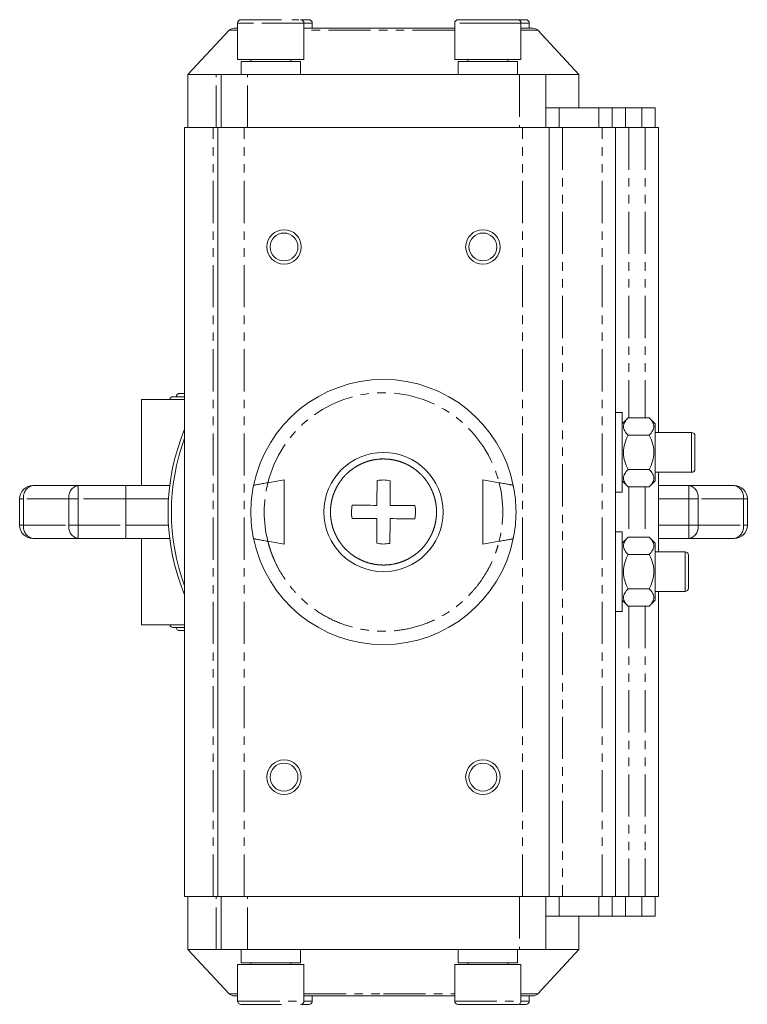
# Model space of a CAD drawing. Header units: millimetres. Extents: x 31 to 386, y -172 to 342.
# Tile 1 of 30: x 31 to 141, y -172 to -23. Entities that reach past the tile are written whole.
import ezdxf

# ---------------------------------------------------------------- set-up
doc = ezdxf.new("R2010")
doc.units = ezdxf.units.MM
doc.linetypes.add('PHANTOM', pattern=[12.7, 6.35, -1.27, 1.27, -1.27, 1.27, -1.27])

msp = doc.modelspace()

# ---------------------------------------------------------------- linework, layer by layer
at = {"color": 7, "linetype": 'Continuous', "lineweight": 15}
for p, q in [((73.03, -23.42), (71.94, -23.42)), ((62.52, -25.01), (56.28, -31.7)), ((63.78, -23.92), (63.78, -29.42)), ((73.78, -29.42), (73.78, -23.92)), ((75.04, -24.7), (75.04, -23.92)), ((96.53, -23.92), (96.53, -29.42)), ((106.53, -29.42), (106.53, -23.92)), ((107.78, -24.7), (107.78, -23.92)), ((115.28, -31.7), (109.05, -25.01)), ((63.78, -29.42), (65.92, -29.42)), ((64.3, -29.7), (64.3, -31.7)), ((64.3, -29.7), (73.26, -29.7)), ((65.78, -29.42), (65.78, -29.7)), ((65.92, -29.42), (73.78, -29.42)), ((71.78, -29.7), (71.78, -29.42)), ((73.26, -31.7), (73.26, -29.7)), ((96.53, -29.42), (103.65, -29.42)), ((97.05, -29.7), (97.05, -31.7)), ((97.05, -29.7), (106.01, -29.7)), ((98.53, -29.42), (98.53, -29.7)), ((103.65, -29.42), (106.53, -29.42)), ((104.53, -29.7), (104.53, -29.42)), ((106.01, -31.7), (106.01, -29.7)), ((56.28, -31.7), (56.28, -39.7)), ((60.56, -31.7), (56.28, -31.7)), ((60.56, -31.7), (61.28, -31.7)), ((65.28, -31.7), (61.28, -31.7)), ((61.28, -31.7), (61.28, -39.7)), ((65.28, -31.7), (106.28, -31.7)), ((110.28, -31.7), (106.28, -31.7)), ((110.28, -39.7), (110.28, -31.7)), ((110.28, -31.7), (115.28, -31.7)), ((115.28, -36.7), (115.28, -31.7)), ((110.28, -36.7), (112.28, -36.7)), ((112.28, -36.7), (118.28, -36.7)), ((120.28, -36.7), (118.28, -36.7)), ((120.28, -39.7), (120.28, -36.7)), ((120.28, -36.7), (122.28, -36.7)), ((122.28, -36.7), (124.78, -36.7)), ((126.78, -36.7), (124.78, -36.7)), ((126.78, -39.7), (126.78, -36.7)), ((55.78, -39.7), (55.78, -155.7)), ((60.07, -39.7), (55.78, -39.7)), ((60.78, -39.7), (60.07, -39.7)), ((60.78, -155.7), (60.78, -39.7)), ((64.78, -39.7), (60.78, -39.7)), ((106.78, -39.7), (64.78, -39.7)), ((110.78, -39.7), (106.78, -39.7)), ((110.78, -155.7), (110.78, -39.7)), ((112.78, -39.7), (110.78, -39.7)), ((118.78, -39.7), (112.78, -39.7)), ((120.78, -39.7), (118.78, -39.7)), ((120.78, -155.7), (120.78, -39.7)), ((122.78, -39.7), (120.78, -39.7)), ((125.28, -39.7), (122.78, -39.7)), ((127.28, -39.7), (125.28, -39.7)), ((127.28, -85.7), (127.28, -39.7)), ((55.78, -79.8), (55.03, -79.8)), ((49.28, -80.7), (49.28, -93.7)), ((55.78, -80.7), (49.28, -80.7)), ((55.78, -80.3), (54.03, -80.3)), ((121.78, -82.7), (120.78, -82.7)), ((121.78, -82.7), (121.78, -94.7)), ((122.68, -83.5), (121.78, -84.4)), ((122.68, -83.5), (125.89, -83.5)), ((126.78, -84.4), (125.89, -83.5)), ((126.78, -84.4), (126.78, -93)), ((122.68, -86.1), (125.89, -86.1)), ((132.28, -85.7), (126.78, -85.7)), ((122.68, -91.29), (125.89, -91.29)), ((126.78, -91.7), (132.28, -91.7)), ((127.28, -103.7), (127.28, -91.7)), ((70.78, -92.84), (68.34, -93.27)), ((70.78, -92.84), (70.78, -102.55)), ((100.78, -92.84), (100.78, -102.55)), ((100.78, -92.84), (103.23, -93.27)), ((121.78, -93), (122.68, -93.89)), ((125.89, -93.89), (126.78, -93)), ((32.89, -93.7), (39.72, -93.7)), ((39.72, -93.7), (46.89, -93.7)), ((46.89, -93.7), (53.53, -93.7)), ((120.78, -94.7), (121.78, -94.7)), ((125.89, -93.89), (122.68, -93.89)), ((127.28, -93.7), (131.85, -93.7)), ((131.85, -93.7), (138.68, -93.7)), ((30.89, -99.7), (30.89, -95.7)), ((140.68, -95.7), (140.68, -99.7)), ((121.78, -100.7), (120.78, -100.7)), ((121.78, -100.7), (121.78, -112.7)), ((39.72, -101.7), (32.89, -101.7)), ((46.89, -101.7), (39.72, -101.7)), ((53.53, -101.7), (46.89, -101.7)), ((49.28, -101.7), (49.28, -114.7)), ((70.78, -102.55), (68.34, -102.12)), ((103.23, -102.12), (100.78, -102.55)), ((122.68, -101.5), (121.78, -102.4)), ((122.68, -101.5), (125.89, -101.5)), ((126.78, -102.4), (125.89, -101.5)), ((126.78, -102.4), (126.78, -111)), ((131.85, -101.7), (127.28, -101.7)), ((138.68, -101.7), (131.85, -101.7)), ((131.28, -103.7), (126.78, -103.7)), ((122.68, -104.1), (125.89, -104.1)), ((122.68, -109.29), (125.89, -109.29)), ((126.78, -109.7), (131.28, -109.7)), ((127.28, -155.7), (127.28, -109.7)), ((121.78, -111), (122.68, -111.89)), ((125.89, -111.89), (126.78, -111)), ((120.78, -112.7), (121.78, -112.7)), ((125.89, -111.89), (122.68, -111.89)), ((55.78, -114.7), (49.28, -114.7)), ((55.78, -115.1), (54.03, -115.1)), ((55.03, -115.6), (55.78, -115.6)), ((60.07, -155.7), (55.78, -155.7)), ((56.28, -155.7), (56.28, -163.7)), ((60.78, -155.7), (60.07, -155.7)), ((64.78, -155.7), (60.78, -155.7)), ((61.28, -163.7), (61.28, -155.7)), ((106.78, -155.7), (64.78, -155.7)), ((110.78, -155.7), (106.78, -155.7)), ((110.28, -163.7), (110.28, -155.7)), ((112.78, -155.7), (110.78, -155.7)), ((118.78, -155.7), (112.78, -155.7)), ((120.78, -155.7), (118.78, -155.7)), ((120.28, -158.7), (120.28, -155.7)), ((122.78, -155.7), (120.78, -155.7)), ((125.28, -155.7), (122.78, -155.7)), ((127.28, -155.7), (125.28, -155.7)), ((126.78, -158.7), (126.78, -155.7)), ((112.28, -158.7), (110.28, -158.7)), ((112.28, -158.7), (118.28, -158.7)), ((115.28, -163.7), (115.28, -158.7)), ((118.28, -158.7), (120.28, -158.7)), ((122.28, -158.7), (120.28, -158.7)), ((122.28, -158.7), (124.78, -158.7)), ((124.78, -158.7), (126.78, -158.7)), ((56.28, -163.7), (62.52, -170.38)), ((56.28, -163.7), (60.56, -163.7)), ((61.28, -163.7), (60.56, -163.7)), ((61.28, -163.7), (65.28, -163.7)), ((64.3, -163.7), (64.3, -165.7)), ((65.28, -163.7), (106.28, -163.7)), ((73.26, -165.7), (73.26, -163.7)), ((97.05, -163.7), (97.05, -165.7)), ((106.01, -165.7), (106.01, -163.7)), ((106.28, -163.7), (110.28, -163.7)), ((109.05, -170.38), (115.28, -163.7)), ((115.28, -163.7), (110.28, -163.7)), ((63.78, -165.98), (63.78, -171.48)), ((73.78, -165.98), (63.78, -165.98)), ((64.3, -165.7), (73.26, -165.7)), ((65.78, -165.7), (65.78, -165.98)), ((71.78, -165.98), (71.78, -165.7)), ((73.78, -171.48), (73.78, -165.98)), ((96.53, -165.98), (96.53, -171.48)), ((106.53, -165.98), (96.53, -165.98)), ((97.05, -165.7), (106.01, -165.7)), ((98.53, -165.7), (98.53, -165.98)), ((104.53, -165.98), (104.53, -165.7)), ((106.53, -171.48), (106.53, -165.98)), ((75.04, -171.48), (75.04, -170.7)), ((107.78, -171.48), (107.78, -170.7)), ((98.29, -171.98), (98.3, -171.98))]:
    msp.add_line(p, q, dxfattribs=at)
at = {"color": 8, "linetype": 'PHANTOM', "lineweight": 0}
for p, q in [((63.78, -25.01), (62.52, -25.01)), ((65.92, -23.92), (63.78, -23.92)), ((73.78, -23.92), (65.92, -23.92)), ((75.04, -23.92), (73.78, -23.92)), ((96.53, -25.01), (73.78, -25.01)), ((103.65, -23.92), (96.53, -23.92)), ((106.53, -23.92), (103.65, -23.92)), ((107.78, -23.92), (106.53, -23.92)), ((109.05, -25.01), (106.53, -25.01)), ((60.56, -39.7), (60.56, -31.7)), ((65.28, -39.7), (65.28, -31.7)), ((106.28, -31.7), (106.28, -39.7)), ((112.28, -36.7), (112.28, -39.7)), ((118.28, -36.7), (118.28, -39.7)), ((122.28, -36.7), (122.28, -39.7)), ((124.78, -36.7), (124.78, -39.7)), ((60.07, -155.7), (60.07, -39.7)), ((64.78, -155.7), (64.78, -39.7)), ((106.78, -155.7), (106.78, -39.7)), ((112.78, -39.7), (112.78, -155.7)), ((118.78, -155.7), (118.78, -39.7)), ((122.78, -39.7), (122.78, -83.5)), ((125.28, -39.7), (125.28, -83.5)), ((132.28, -88.67), (132.28, -85.7)), ((132.28, -91.7), (132.28, -88.67)), ((39.72, -93.7), (39.72, -95.7)), ((46.89, -93.7), (46.89, -95.7)), ((122.78, -93.89), (122.78, -101.5)), ((125.28, -93.89), (125.28, -101.5)), ((131.85, -93.7), (131.85, -95.7)), ((30.89, -95.7), (31.48, -95.7)), ((31.48, -95.7), (31.48, -99.7)), ((38.31, -95.7), (31.48, -95.7)), ((38.31, -99.7), (38.31, -95.7)), ((38.31, -95.7), (39.72, -95.7)), ((39.72, -95.7), (39.72, -99.7)), ((46.89, -95.7), (39.72, -95.7)), ((53.35, -95.7), (46.89, -95.7)), ((46.89, -99.7), (46.89, -95.7)), ((131.85, -95.7), (127.28, -95.7)), ((133.26, -95.7), (131.85, -95.7)), ((131.85, -99.7), (131.85, -95.7)), ((133.26, -95.7), (133.26, -99.7)), ((140.09, -95.7), (133.26, -95.7)), ((140.09, -99.7), (140.09, -95.7)), ((140.09, -95.7), (140.68, -95.7)), ((30.89, -99.7), (31.48, -99.7)), ((31.48, -99.7), (38.31, -99.7)), ((38.31, -99.7), (39.72, -99.7)), ((39.72, -99.7), (46.89, -99.7)), ((39.72, -101.7), (39.72, -99.7)), ((46.89, -99.7), (53.35, -99.7)), ((46.89, -101.7), (46.89, -99.7)), ((127.28, -99.7), (131.85, -99.7)), ((131.85, -99.7), (133.26, -99.7)), ((131.85, -101.7), (131.85, -99.7)), ((133.26, -99.7), (140.09, -99.7)), ((140.09, -99.7), (140.68, -99.7)), ((131.28, -103.71), (131.28, -103.7)), ((131.28, -109.7), (131.28, -103.71)), ((122.78, -111.89), (122.78, -155.7)), ((125.28, -111.89), (125.28, -155.7)), ((60.56, -163.7), (60.56, -155.7)), ((65.28, -163.7), (65.28, -155.7)), ((106.28, -155.7), (106.28, -163.7)), ((112.28, -155.7), (112.28, -158.7)), ((118.28, -158.7), (118.28, -155.7)), ((122.28, -155.7), (122.28, -158.7)), ((124.78, -158.7), (124.78, -155.7)), ((62.52, -170.38), (63.78, -170.38)), ((73.78, -170.38), (85.78, -170.38)), ((85.78, -170.38), (96.53, -170.38)), ((106.53, -170.38), (109.05, -170.38)), ((63.78, -171.48), (73.78, -171.48)), ((73.78, -171.48), (75.04, -171.48)), ((96.53, -171.48), (106.53, -171.48)), ((106.53, -171.48), (107.78, -171.48))]:
    msp.add_line(p, q, dxfattribs=at)
at = {"color": 7, "linetype": 'Continuous', "lineweight": 15, "flags": 128}
for points in [[(81.07, -96.67), (81.51, -96.67), (81.97, -96.67), (82.43, -96.68), (82.89, -96.68), (83.36, -96.68), (83.83, -96.68), (84.31, -96.69), (84.79, -96.69)], [(86.79, -96.7), (87.27, -96.7), (87.75, -96.71), (88.22, -96.71), (88.69, -96.71), (89.16, -96.72), (89.62, -96.72), (90.07, -96.72), (90.52, -96.72)], [(84.78, -98.69), (84.3, -98.69), (83.82, -98.68), (83.35, -98.68), (82.88, -98.68), (82.41, -98.68), (81.95, -98.67), (81.5, -98.67), (81.05, -98.67)], [(90.5, -98.72), (90.06, -98.72), (89.6, -98.72), (89.14, -98.72), (88.68, -98.71), (88.21, -98.71), (87.74, -98.71), (87.26, -98.7), (86.78, -98.7)]]:
    msp.add_lwpolyline(points, dxfattribs=at)
at = {"color": 7, "linetype": 'Continuous', "lineweight": 15}
for centre, radius in [((70.78, -57.7), 2.6), ((70.78, -57.7), 2.1), ((100.78, -57.7), 2.6), ((100.78, -57.7), 2.1), ((85.78, -97.7), 9), ((70.78, -137.7), 2.6), ((100.78, -137.7), 2.6), ((70.78, -137.7), 2.1), ((100.78, -137.7), 2.1)]:
    msp.add_circle(centre, radius, dxfattribs=at)
for centre, radius, start, end in [((64.28, -23.92), 0.5, 90, 180), ((73.28, -23.92), 0.5, 0, 90), ((74.54, -23.92), 0.5, 0, 90), ((97.03, -23.92), 0.5, 90, 180), ((106.03, -23.92), 0.5, 0, 90), ((107.28, -23.92), 0.5, 0, 90), ((63.25, -25.7), 1, 90, 137), ((108.32, -25.7), 1, 43, 90), ((85.78, -97.7), 20, 11.5632, 168.4368), ((55.03, -80.3), 0.5, 90, 180), ((54.03, -80.8), 0.5, 90, 168.463), ((85.78, -97.7), 32.5, 157.3801, 202.6199), ((132.28, -86.2), 0.5, 0, 90), ((85.78, -97.7), 32, 159.6359, 200.3641), ((132.28, -91.2), 0.5, 270, 360), ((32.89, -95.7), 2, 90, 180), ((85.78, -97.7), 20, 168.4368, 191.5632), ((85.78, -97.7), 20, 348.4368, 11.5632), ((138.68, -95.7), 2, 0, 90), ((32.89, -99.7), 2, 180, 270), ((138.68, -99.7), 2, 270, 0), ((85.78, -97.7), 20, 191.5632, 348.4368), ((131.28, -104.2), 0.5, 0, 90), ((131.28, -109.2), 0.5, 270, 0), ((54.03, -114.6), 0.5, 191.537, 270), ((55.03, -115.1), 0.5, 180, 270), ((63.25, -169.7), 1, 223, 270), ((108.32, -169.7), 1, 270, 317), ((64.28, -171.48), 0.5, 180, 270), ((73.28, -171.48), 0.5, 270, 0), ((74.54, -171.48), 0.5, 270, 0), ((97.03, -171.48), 0.5, 180, 270), ((106.03, -171.48), 0.5, 270, 0), ((107.28, -171.48), 0.5, 270, 0)]:
    msp.add_arc(centre, radius, start, end, dxfattribs=at)
at = {"color": 8, "linetype": 'PHANTOM', "lineweight": 0}
for centre, start, end in [((33.25, -95.45), 101.4219, 188.0493), ((40.08, -95.45), 101.4219, 188.0493), ((131.49, -95.45), 351.9507, 78.5781), ((138.32, -95.45), 351.9507, 78.5781), ((33.25, -99.95), 171.9507, 258.5781), ((40.08, -99.95), 171.9507, 258.5781), ((131.49, -99.95), 281.4219, 8.0493), ((138.32, -99.95), 281.4219, 8.0493)]:
    msp.add_arc(centre, 1.79, start, end, dxfattribs=at)
at = {"color": 7, "linetype": 'Continuous', "lineweight": 15}
for points, knots in [([(66.21, -23.42), (65.78, -23.42), (65.12, -23.42), (64.58, -23.42), (64.32, -23.42), (64.31, -23.42), (64.3, -23.42)], [0, 0, 0, 0, 0.391321, 0.601977, 0.817102, 1, 1, 1, 1]), ([(65.96, -23.42), (65.96, -23.42), (65.63, -23.42), (65.52, -23.42), (65.55, -23.42), (65.56, -23.42)], [0, 0, 0, 0, 0.001892, 0.862109, 1, 1, 1, 1]), ([(70.42, -23.42), (70.35, -23.42), (70.21, -23.42), (70, -23.42), (69.79, -23.42), (69.57, -23.42), (69.35, -23.42), (69.13, -23.42), (68.91, -23.42), (68.69, -23.42), (68.47, -23.42), (68.25, -23.42), (68.03, -23.42), (67.81, -23.42), (67.6, -23.42), (67.39, -23.42), (67.18, -23.42), (66.98, -23.42), (66.78, -23.42), (66.58, -23.42), (66.39, -23.42), (66.27, -23.42), (66.21, -23.42)], [0, 0, 0, 0, 0.050001, 0.100003, 0.150004, 0.200005, 0.250006, 0.300007, 0.350008, 0.400008, 0.450009, 0.500009, 0.550009, 0.600009, 0.650008, 0.700008, 0.750007, 0.800006, 0.850005, 0.900004, 0.950002, 1, 1, 1, 1]), ([(74.52, -23.42), (74.52, -23.42), (74.51, -23.42), (74.29, -23.42), (73.96, -23.42), (73.64, -23.42), (73.53, -23.42)], [0, 0, 0, 0, 0.209775, 0.514843, 0.819915, 1, 1, 1, 1]), ([(103.44, -23.42), (102.9, -23.42), (102.07, -23.42), (100.89, -23.42), (99.99, -23.42), (99.15, -23.42), (98.21, -23.42), (97.38, -23.42), (97.01, -23.42), (97.05, -23.42), (97.05, -23.42)], [0, 0, 0, 0, 0.187391, 0.288268, 0.391284, 0.494301, 0.595177, 0.782568, 0.969962, 1, 1, 1, 1]), ([(106.01, -23.42), (106.01, -23.42), (106.01, -23.42), (105.79, -23.42), (105.39, -23.42), (104.68, -23.42), (103.93, -23.42), (103.44, -23.42)], [0, 0, 0, 0, 0.125346, 0.307631, 0.489918, 0.668415, 1, 1, 1, 1]), ([(107.28, -23.42), (107.25, -23.42), (107.16, -23.42), (106.82, -23.42), (106.33, -23.42), (106.26, -23.42)], [0, 0, 0, 0, 0.313874, 0.896945, 1, 1, 1, 1]), ([(63.78, -24.7), (63.64, -24.7), (63.31, -24.7), (63.27, -24.7), (63.25, -24.7)], [0, 0, 0, 0, 0.4231799, 1, 1, 1, 1]), ([(85.78, -24.7), (84.87, -24.7), (83.01, -24.7), (80.22, -24.7), (77.67, -24.7), (75.51, -24.7), (74.32, -24.7), (73.78, -24.7)], [0, 0, 0, 0, 0.217026, 0.440743, 0.670791, 0.8506, 1, 1, 1, 1]), ([(96.53, -24.7), (96.41, -24.7), (95.63, -24.7), (93.89, -24.7), (91.35, -24.7), (88.56, -24.7), (86.7, -24.7), (85.78, -24.7)], [0, 0, 0, 0, 0.039377, 0.242481, 0.50223, 0.754894, 1, 1, 1, 1]), ([(108.32, -24.7), (108.29, -24.7), (108.23, -24.7), (107.67, -24.7), (107.08, -24.7), (106.6, -24.7), (106.53, -24.7)], [0, 0, 0, 0, 0.305564, 0.620632, 0.944571, 1, 1, 1, 1]), ([(122.68, -86.1), (122.48, -85.89), (122.31, -85.69), (122.12, -85.36), (122.07, -85.26), (122, -85.03), (121.99, -84.92), (121.98, -84.58), (122.05, -84.35), (122.3, -83.91), (122.48, -83.7), (122.68, -83.5)], [0, 0, 0, 0, 0.25, 0.25, 0.375, 0.375, 0.5, 0.5, 0.75, 0.75, 1, 1, 1, 1]), ([(125.89, -83.5), (126.09, -83.7), (126.26, -83.91), (126.45, -84.23), (126.5, -84.34), (126.57, -84.57), (126.58, -84.68), (126.59, -85.02), (126.52, -85.24), (126.27, -85.68), (126.09, -85.89), (125.89, -86.1)], [0, 0, 0, 0, 0.25, 0.25, 0.375, 0.375, 0.5, 0.5, 0.75, 0.75, 1, 1, 1, 1]), ([(122.68, -91.29), (122.48, -90.89), (122.31, -90.47), (122.12, -89.83), (122.07, -89.61), (122, -89.16), (121.99, -88.93), (121.98, -88.25), (122.05, -87.81), (122.3, -86.93), (122.48, -86.51), (122.68, -86.1)], [0, 0, 0, 0, 0.25, 0.25, 0.375, 0.375, 0.5, 0.5, 0.75, 0.75, 1, 1, 1, 1]), ([(125.89, -86.1), (126.09, -86.5), (126.26, -86.92), (126.45, -87.56), (126.5, -87.78), (126.57, -88.23), (126.58, -88.46), (126.59, -89.14), (126.52, -89.59), (126.27, -90.46), (126.09, -90.89), (125.89, -91.29)], [0, 0, 0, 0, 0.25, 0.25, 0.375, 0.375, 0.5, 0.5, 0.75, 0.75, 1, 1, 1, 1]), ([(132.78, -88.68), (132.78, -88.36), (132.78, -87.88), (132.78, -87.3), (132.78, -86.9), (132.78, -86.58), (132.78, -86.28), (132.78, -86.23), (132.78, -86.2)], [0, 0, 0, 0, 0.240674, 0.37169, 0.50257, 0.633585, 0.764466, 1, 1, 1, 1]), ([(132.78, -88.68), (132.78, -88.73), (132.78, -88.83), (132.78, -88.99), (132.78, -89.14), (132.78, -89.3), (132.78, -89.45), (132.78, -89.71), (132.78, -90.06), (132.78, -90.46), (132.78, -90.79), (132.78, -91), (132.78, -91.12), (132.78, -91.18), (132.78, -91.19), (132.78, -91.2)], [0, 0, 0, 0, 0.040318, 0.08031, 0.120134, 0.15995, 0.199919, 0.240198, 0.370059, 0.500057, 0.629918, 0.759916, 0.840098, 0.919699, 1, 1, 1, 1]), ([(85.3, -89.69), (86.36, -89.7), (86.88, -89.75), (87.64, -89.91), (87.9, -89.98), (88.4, -90.13), (88.65, -90.22), (89.37, -90.53), (89.83, -90.77), (90.7, -91.36), (91.11, -91.7), (91.84, -92.44), (92.17, -92.85), (92.61, -93.51), (92.74, -93.73), (92.98, -94.2), (93.2, -94.67), (93.38, -95.16), (93.53, -95.66), (93.59, -95.92), (93.74, -96.7), (93.79, -97.21), (93.78, -98), (93.77, -98.26), (93.72, -98.78), (93.67, -99.04), (93.52, -99.81), (93.36, -100.31), (93.06, -101.03), (92.94, -101.27), (92.69, -101.74), (92.56, -101.96), (92.12, -102.61), (91.79, -103.01), (91.04, -103.75), (90.63, -104.08), (89.98, -104.51), (89.75, -104.65), (89.29, -104.89), (89.05, -105), (88.32, -105.3), (87.82, -105.45), (86.8, -105.65), (86.27, -105.7), (85.21, -105.69), (84.69, -105.64), (83.93, -105.48), (83.67, -105.42), (83.17, -105.26), (82.92, -105.17), (82.2, -104.86), (81.74, -104.62), (80.87, -104.03), (80.46, -103.69), (79.73, -102.95), (79.4, -102.54), (78.96, -101.89), (78.83, -101.66), (78.59, -101.19), (78.37, -100.72), (78.19, -100.23), (78.04, -99.73), (77.98, -99.47), (77.83, -98.7), (77.78, -98.18), (77.79, -97.39), (77.8, -97.13), (77.85, -96.61), (77.9, -96.35), (78.05, -95.58), (78.21, -95.08), (78.51, -94.36), (78.63, -94.12), (78.88, -93.66), (79.01, -93.43), (79.45, -92.78), (79.78, -92.38), (80.53, -91.64), (80.94, -91.31), (81.59, -90.88), (81.82, -90.75), (82.28, -90.5), (82.52, -90.39), (83.25, -90.09), (83.75, -89.94), (84.77, -89.74), (85.3, -89.69), (86.36, -89.7)], [-0.03125, -0.03125, 0, 0, 0.03125, 0.03125, 0.046875, 0.046875, 0.0625, 0.0625, 0.09375, 0.09375, 0.125, 0.125, 0.15625, 0.15625, 0.171875, 0.171875, 0.1875, 0.203125, 0.203125, 0.21875, 0.21875, 0.25, 0.25, 0.265625, 0.265625, 0.28125, 0.28125, 0.3125, 0.3125, 0.328125, 0.328125, 0.34375, 0.34375, 0.375, 0.375, 0.40625, 0.40625, 0.421875, 0.421875, 0.4375, 0.4375, 0.46875, 0.46875, 0.5, 0.5, 0.53125, 0.53125, 0.546875, 0.546875, 0.5625, 0.5625, 0.59375, 0.59375, 0.625, 0.625, 0.65625, 0.65625, 0.671875, 0.671875, 0.6875, 0.703125, 0.703125, 0.71875, 0.71875, 0.75, 0.75, 0.765625, 0.765625, 0.78125, 0.78125, 0.8125, 0.8125, 0.828125, 0.828125, 0.84375, 0.84375, 0.875, 0.875, 0.90625, 0.90625, 0.921875, 0.921875, 0.9375, 0.9375, 0.96875, 0.96875, 1, 1, 1.03125, 1.03125]), ([(122.68, -93.89), (122.48, -93.69), (122.31, -93.48), (122.12, -93.16), (122.07, -93.05), (122, -92.83), (121.99, -92.71), (121.98, -92.37), (122.05, -92.15), (122.3, -91.71), (122.48, -91.5), (122.68, -91.29)], [0, 0, 0, 0, 0.25, 0.25, 0.375, 0.375, 0.5, 0.5, 0.75, 0.75, 1, 1, 1, 1]), ([(125.89, -91.29), (126.09, -91.5), (126.26, -91.7), (126.45, -92.03), (126.5, -92.14), (126.57, -92.36), (126.58, -92.47), (126.59, -92.81), (126.52, -93.04), (126.27, -93.48), (126.09, -93.69), (125.89, -93.89)], [0, 0, 0, 0, 0.25, 0.25, 0.375, 0.375, 0.5, 0.5, 0.75, 0.75, 1, 1, 1, 1]), ([(68.34, -93.27), (68.06, -93.32), (67.8, -93.37), (67.42, -93.44), (67.3, -93.46), (67.06, -93.5), (66.95, -93.52), (66.75, -93.56), (66.66, -93.58), (66.5, -93.61), (66.43, -93.63), (66.31, -93.65), (66.27, -93.66), (66.21, -93.68), (66.19, -93.68), (66.19, -93.69)], [0, 0, 0, 0, 0.25, 0.25, 0.375, 0.375, 0.5, 0.5, 0.625, 0.625, 0.75, 0.75, 0.875, 0.875, 1, 1, 1, 1]), ([(68.34, -93.27), (68.06, -93.32), (67.8, -93.37), (67.42, -93.44), (67.3, -93.46), (67.06, -93.5), (66.95, -93.52), (66.75, -93.56), (66.66, -93.58), (66.5, -93.61), (66.43, -93.63), (66.31, -93.65), (66.27, -93.66), (66.21, -93.68), (66.19, -93.68), (66.19, -93.69)], [0, 0, 0, 0, 0.25, 0.25, 0.375, 0.375, 0.5, 0.5, 0.625, 0.625, 0.75, 0.75, 0.875, 0.875, 1, 1, 1, 1]), ([(105.38, -93.69), (105.38, -93.68), (105.36, -93.68), (105.3, -93.66), (105.26, -93.65), (105.09, -93.62), (104.92, -93.58), (104.62, -93.53), (104.51, -93.5), (104.27, -93.46), (104.15, -93.44), (103.9, -93.39), (103.77, -93.37), (103.5, -93.32), (103.37, -93.3), (103.23, -93.27)], [0, 0, 0, 0, 0.125, 0.125, 0.25, 0.25, 0.5, 0.5, 0.625, 0.625, 0.75, 0.75, 0.875, 0.875, 1, 1, 1, 1]), ([(103.23, -93.27), (103.51, -93.32), (103.77, -93.37), (104.15, -93.44), (104.27, -93.46), (104.51, -93.5), (104.62, -93.52), (104.82, -93.56), (104.91, -93.58), (105.07, -93.61), (105.14, -93.63), (105.26, -93.65), (105.3, -93.66), (105.36, -93.68), (105.38, -93.68), (105.38, -93.69)], [0, 0, 0, 0, 0.25, 0.25, 0.375, 0.375, 0.5, 0.5, 0.625, 0.625, 0.75, 0.75, 0.875, 0.875, 1, 1, 1, 1]), ([(81.05, -98.67), (80.99, -98.34), (80.95, -98), (80.96, -97.34), (80.99, -97), (81.07, -96.67)], [0, 0, 0, 0, 0.5, 0.5, 1, 1, 1, 1]), ([(90.52, -96.72), (90.58, -97.05), (90.62, -97.39), (90.61, -98.05), (90.58, -98.39), (90.5, -98.72)], [0, 0, 0, 0, 0.5, 0.5, 1, 1, 1, 1]), ([(68.34, -102.12), (68.06, -102.07), (67.8, -102.02), (67.42, -101.95), (67.3, -101.93), (67.06, -101.89), (66.95, -101.87), (66.75, -101.83), (66.66, -101.81), (66.5, -101.78), (66.43, -101.76), (66.31, -101.74), (66.27, -101.73), (66.21, -101.71), (66.19, -101.71), (66.19, -101.7)], [0, 0, 0, 0, 0.25, 0.25, 0.375, 0.375, 0.5, 0.5, 0.625, 0.625, 0.75, 0.75, 0.875, 0.875, 1, 1, 1, 1]), ([(66.19, -101.7), (66.19, -101.71), (66.21, -101.71), (66.27, -101.73), (66.31, -101.74), (66.48, -101.77), (66.65, -101.81), (66.95, -101.87), (67.06, -101.89), (67.29, -101.93), (67.42, -101.95), (67.67, -102), (67.8, -102.02), (68.07, -102.07), (68.2, -102.09), (68.34, -102.12)], [0, 0, 0, 0, 0.125, 0.125, 0.25, 0.25, 0.5, 0.5, 0.625, 0.625, 0.75, 0.75, 0.875, 0.875, 1, 1, 1, 1]), ([(103.23, -102.12), (103.51, -102.07), (103.77, -102.02), (104.15, -101.95), (104.27, -101.93), (104.51, -101.89), (104.62, -101.87), (104.82, -101.83), (104.91, -101.81), (105.07, -101.78), (105.14, -101.76), (105.26, -101.74), (105.3, -101.73), (105.36, -101.71), (105.38, -101.71), (105.38, -101.7)], [0, 0, 0, 0, 0.25, 0.25, 0.375, 0.375, 0.5, 0.5, 0.625, 0.625, 0.75, 0.75, 0.875, 0.875, 1, 1, 1, 1]), ([(105.38, -101.7), (105.38, -101.71), (105.36, -101.71), (105.3, -101.73), (105.26, -101.74), (105.09, -101.77), (104.92, -101.81), (104.62, -101.87), (104.51, -101.89), (104.27, -101.93), (104.15, -101.95), (103.9, -102), (103.77, -102.02), (103.5, -102.07), (103.37, -102.09), (103.23, -102.12)], [0, 0, 0, 0, 0.125, 0.125, 0.25, 0.25, 0.5, 0.5, 0.625, 0.625, 0.75, 0.75, 0.875, 0.875, 1, 1, 1, 1]), ([(122.68, -104.1), (122.48, -103.89), (122.31, -103.69), (122.12, -103.36), (122.07, -103.26), (122, -103.03), (121.99, -102.92), (121.98, -102.58), (122.05, -102.35), (122.3, -101.91), (122.48, -101.7), (122.68, -101.5)], [0, 0, 0, 0, 0.25, 0.25, 0.375, 0.375, 0.5, 0.5, 0.75, 0.75, 1, 1, 1, 1]), ([(125.89, -101.5), (126.09, -101.7), (126.26, -101.91), (126.45, -102.23), (126.5, -102.34), (126.57, -102.57), (126.58, -102.68), (126.59, -103.02), (126.52, -103.24), (126.27, -103.68), (126.09, -103.89), (125.89, -104.1)], [0, 0, 0, 0, 0.25, 0.25, 0.375, 0.375, 0.5, 0.5, 0.75, 0.75, 1, 1, 1, 1]), ([(122.68, -109.29), (122.48, -108.89), (122.31, -108.47), (122.12, -107.83), (122.07, -107.61), (122, -107.16), (121.99, -106.93), (121.98, -106.25), (122.05, -105.81), (122.3, -104.93), (122.48, -104.51), (122.68, -104.1)], [0, 0, 0, 0, 0.25, 0.25, 0.375, 0.375, 0.5, 0.5, 0.75, 0.75, 1, 1, 1, 1]), ([(125.89, -104.1), (126.09, -104.5), (126.26, -104.92), (126.45, -105.56), (126.5, -105.78), (126.57, -106.23), (126.58, -106.46), (126.59, -107.14), (126.52, -107.59), (126.27, -108.46), (126.09, -108.89), (125.89, -109.29)], [0, 0, 0, 0, 0.25, 0.25, 0.375, 0.375, 0.5, 0.5, 0.75, 0.75, 1, 1, 1, 1]), ([(131.78, -104.2), (131.78, -104.26), (131.78, -104.35), (131.78, -104.71), (131.78, -105.07), (131.78, -105.49), (131.78, -106.09), (131.78, -106.9), (131.78, -107.69), (131.78, -108.24), (131.78, -108.61), (131.78, -108.9), (131.78, -109.14), (131.78, -109.16), (131.78, -109.17)], [0, 0, 0, 0, 0.12288, 0.189703, 0.256594, 0.323416, 0.390309, 0.513188, 0.636068, 0.702889, 0.769782, 0.836605, 0.903498, 1, 1, 1, 1]), ([(122.68, -111.89), (122.48, -111.69), (122.31, -111.48), (122.12, -111.16), (122.07, -111.05), (122, -110.83), (121.99, -110.71), (121.98, -110.37), (122.05, -110.15), (122.3, -109.71), (122.48, -109.5), (122.68, -109.29)], [0, 0, 0, 0, 0.25, 0.25, 0.375, 0.375, 0.5, 0.5, 0.75, 0.75, 1, 1, 1, 1]), ([(125.89, -109.29), (126.09, -109.5), (126.26, -109.7), (126.45, -110.03), (126.5, -110.14), (126.57, -110.36), (126.58, -110.47), (126.59, -110.81), (126.52, -111.04), (126.27, -111.48), (126.09, -111.69), (125.89, -111.89)], [0, 0, 0, 0, 0.25, 0.25, 0.375, 0.375, 0.5, 0.5, 0.75, 0.75, 1, 1, 1, 1]), ([(63.25, -170.7), (63.27, -170.7), (63.31, -170.7), (63.64, -170.7), (63.78, -170.7)], [0, 0, 0, 0, 0.576833, 1, 1, 1, 1]), ([(73.78, -170.7), (74.32, -170.7), (75.51, -170.7), (77.67, -170.7), (80.22, -170.7), (83.01, -170.7), (84.87, -170.7), (85.78, -170.7)], [0, 0, 0, 0, 0.149402, 0.329211, 0.559258, 0.782975, 1, 1, 1, 1]), ([(85.78, -170.7), (86.7, -170.7), (88.56, -170.7), (91.35, -170.7), (93.89, -170.7), (95.63, -170.7), (96.41, -170.7), (96.53, -170.7)], [0, 0, 0, 0, 0.245106, 0.497769, 0.757518, 0.960622, 1, 1, 1, 1]), ([(106.53, -170.7), (106.6, -170.7), (107.08, -170.7), (107.67, -170.7), (108.23, -170.7), (108.29, -170.7), (108.32, -170.7)], [0, 0, 0, 0, 0.055424, 0.379365, 0.694434, 1, 1, 1, 1]), ([(66.21, -171.98), (66.22, -171.98), (66.34, -171.98), (66.58, -171.98), (66.93, -171.98), (67.3, -171.98), (67.68, -171.98), (68.07, -171.98), (68.47, -171.98), (68.87, -171.98), (69.26, -171.98), (69.66, -171.98), (70.04, -171.98), (70.29, -171.98), (70.42, -171.98)], [0, 0, 0, 0, 0.009831, 0.099843, 0.189856, 0.279869, 0.369884, 0.459899, 0.549914, 0.639931, 0.729947, 0.819964, 0.909982, 1, 1, 1, 1]), ([(73.53, -171.98), (73.64, -171.98), (73.96, -171.98), (74.29, -171.98), (74.51, -171.98), (74.52, -171.98), (74.52, -171.98)], [0, 0, 0, 0, 0.18009, 0.485157, 0.790225, 1, 1, 1, 1]), ([(97.05, -171.98), (97.05, -171.98), (97.01, -171.98), (97.38, -171.98), (98.21, -171.98), (99.15, -171.98), (99.99, -171.98), (100.89, -171.98), (102.07, -171.98), (102.9, -171.98), (103.44, -171.98)], [0, 0, 0, 0, 0.030038, 0.21743, 0.404822, 0.505698, 0.608715, 0.711732, 0.812608, 1, 1, 1, 1]), ([(103.44, -171.98), (103.93, -171.98), (104.68, -171.98), (105.39, -171.98), (105.79, -171.98), (106.01, -171.98), (106.01, -171.98), (106.01, -171.98)], [0, 0, 0, 0, 0.331585, 0.510082, 0.692369, 0.874654, 1, 1, 1, 1]), ([(106.26, -171.98), (106.33, -171.98), (106.82, -171.98), (107.16, -171.98), (107.25, -171.98), (107.28, -171.98)], [0, 0, 0, 0, 0.103056, 0.686126, 1, 1, 1, 1])]:
    msp.add_open_spline(points, degree=3, knots=knots, dxfattribs=at)
at = {"color": 8, "linetype": 'PHANTOM', "lineweight": 0}
for points, knots in [([(68.34, -93.27), (69.32, -89.39), (71.57, -85.95), (77.89, -81.03), (81.78, -79.7), (89.79, -79.7), (93.68, -81.03), (100, -85.95), (102.25, -89.39), (103.23, -93.27)], [0, 0, 0, 0, 0.25, 0.25, 0.5, 0.5, 0.75, 0.75, 1, 1, 1, 1]), ([(68.34, -102.12), (68.37, -102.25), (68.44, -102.51), (68.55, -102.9), (68.67, -103.28), (68.8, -103.67), (68.94, -104.05), (69.09, -104.42), (69.38, -105.13), (69.86, -106.14), (70.62, -107.43), (71.48, -108.66), (72.79, -110.22), (74.68, -111.97), (77.26, -113.65), (80.05, -114.84), (82.91, -115.54), (85.78, -115.77), (88.66, -115.54), (91.52, -114.84), (94.31, -113.65), (96.89, -111.97), (98.78, -110.22), (100.09, -108.66), (100.95, -107.43), (101.71, -106.14), (102.23, -105.04), (102.6, -104.14), (102.84, -103.48), (103.05, -102.8), (103.17, -102.35), (103.23, -102.12)], [0, 0, 0, 0, 0.008517, 0.017024, 0.025523, 0.03402, 0.042519, 0.051023, 0.059538, 0.090548, 0.121568, 0.153473, 0.185389, 0.250085, 0.314782, 0.378546, 0.440523, 0.500001, 0.559479, 0.621457, 0.685221, 0.749917, 0.814613, 0.846518, 0.878434, 0.909444, 0.940464, 0.955354, 0.970224, 0.985098, 1, 1, 1, 1])]:
    msp.add_open_spline(points, degree=3, knots=knots, dxfattribs=at)
for points in [[(68.34, -102.12), (67.6, -99.22), (67.6, -96.18), (68.34, -93.27)], [(103.23, -93.27), (103.97, -96.18), (103.97, -99.22), (103.23, -102.12)]]:
    msp.add_open_spline(points, degree=3, dxfattribs=at)
at = {"color": 7, "linetype": 'Continuous', "lineweight": 15}
for points in [[(84.79, -96.69), (84.8, -95.4), (84.81, -94.16), (84.81, -92.96)], [(84.81, -92.96), (85.47, -92.83), (86.15, -92.83), (86.81, -92.98)], [(86.81, -92.98), (86.81, -94.17), (86.8, -95.41), (86.79, -96.7)], [(84.76, -102.42), (84.76, -101.22), (84.77, -99.98), (84.78, -98.69)], [(86.78, -98.7), (86.77, -99.99), (86.76, -101.23), (86.76, -102.43)], [(86.76, -102.43), (86.1, -102.56), (85.42, -102.56), (84.76, -102.42)], [(64.29, -171.98), (64.24, -171.98), (64.96, -171.98), (66.21, -171.98)]]:
    msp.add_open_spline(points, degree=3, dxfattribs=at)

doc.saveas('drawing.dxf')
